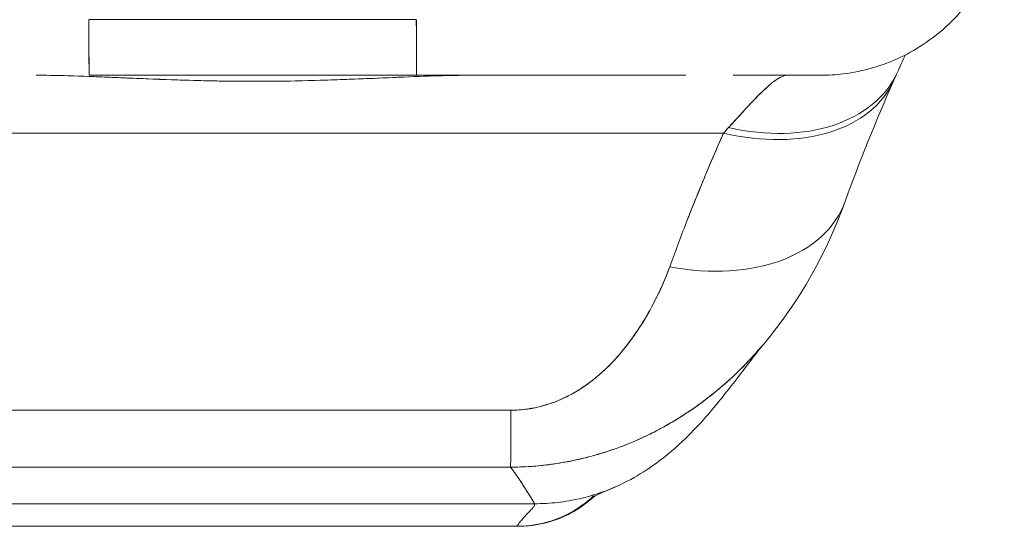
# Model space of a CAD drawing. Header units: inches. Extents: x 14 to 326, y 10 to 205.
# Tile 41 of 107: x 110.457 to 111.498, y 185.409 to 185.945. Entities that reach past the tile are written whole.
import ezdxf

# ---------------------------------------------------------------- set-up
doc = ezdxf.new("R2010")
doc.units = ezdxf.units.IN
doc.header["$LTSCALE"] = 20
doc.header["$MEASUREMENT"] = 0
doc.layers.add('Visible (ANSI)', color=7, linetype='Continuous', lineweight=5)
doc.layers.add('Visible Narrow (ANSI)', color=7, linetype='Continuous', lineweight=5)

msp = doc.modelspace()

# ---------------------------------------------------------------- linework, layer by layer
at = {"layer": 'Visible (ANSI)'}
for p, q in [((110.5298, 185.9447), (110.8761, 185.9447)), ((110.4744, 185.8859), (110.4744, 185.8859)), ((110.4745, 185.8859), (110.4745, 185.8859)), ((110.5251, 185.8848), (110.5251, 185.8848)), ((110.53, 185.8859), (110.8763, 185.8859)), ((110.53, 185.8859), (110.8763, 185.8859)), ((110.5401, 185.8842), (110.5401, 185.8842)), ((110.5401, 185.8842), (110.5401, 185.8842)), ((110.8729, 185.8843), (110.8729, 185.8844)), ((110.8729, 185.8844), (110.8729, 185.8843)), ((110.8885, 185.8849), (110.8885, 185.885)), ((110.9674, 185.8859), (110.9674, 185.8859)), ((110.9674, 185.8859), (110.9674, 185.8859)), ((110.2082, 185.8246), (111.201, 185.8246)), ((111.201, 185.8246), (110.2082, 185.8246)), ((111.1008, 185.6027), (111.1008, 185.6027)), ((110.4105, 185.4325), (111.001, 185.4325)), ((111.001, 185.4325), (110.4105, 185.4325)), ((110.4315, 185.4086), (110.9826, 185.4086)), ((110.9826, 185.4086), (110.4315, 185.4086)), ((110.9826, 185.4086), (110.9835, 185.4086)), ((110.9847, 185.4086), (110.9863, 185.4086))]:
    msp.add_line(p, q, dxfattribs=at)
msp.add_arc((110.9838, 185.5267), 0.1181, 270.0009, 313.4947, dxfattribs=at)
for centre, major_axis, ratio, start_param, end_param in [((110.53, 186.0827), (0, -0.1968), 0.001273, 5.489718, 6.283188), ((110.53, 186.0827), (0, -0.1969), 0.001127, 5.489535, 6.282927), ((110.8763, 186.0827), (0, -0.1968), 0.001273, 5.489716, 6.283443), ((110.8763, 186.0827), (0, -0.1969), 0.00142, 5.489535, 6.283185), ((111.2065, 185.9719), (0.1785, -0.0829), 0.684057, 5.01902, 6.283183), ((111.2065, 185.9719), (0.1785, -0.0829), 0.684057, 5.01902, 6.283183), ((111.2011, 185.9602), (0.1801, -0.0794), 0.656322, 4.992863, 6.283186), ((111.2011, 185.9602), (0.1801, -0.0794), 0.656322, 4.992864, 6.283186), ((111.2689, 186.0827), (0, -0.1968), 0.993297, 6.283183, 6.285722), ((111.2011, 185.9602), (0.1802, -0.0793), 0.656324, 0.034315, 0.03433), ((111.2364, 185.6204), (0.0881, 0.2613), 0.477382, 0.813153, 0.848866), ((111.2362, 185.6204), (0.0882, 0.2613), 0.476896, 0.813428, 0.849137), ((111.1443, 185.8188), (0.1852, -0.0666), 0.666643, 4.94676, 6.283183), ((111.1443, 185.8188), (0.1852, -0.0666), 0.666643, 4.94676, 6.283183), ((110.9764, 185.667), (-0.0006, -0.1968), 0.001649, 0.10317, 0.811034), ((110.9764, 185.667), (-0.0006, -0.1968), 0.001649, 0.10317, 0.811034), ((110.9863, 186.4601), (0, -1.0515), 0.001269, 0.347449, 0.347452), ((110.9826, 185.5267), (0, -0.1181), 0.999999, 0, 0.750369), ((110.9863, 186.4598), (0, -1.0512), 0.001274, 0.010238, 0.010406), ((110.9863, 186.4598), (0, -1.0512), 0.001274, 0, 0.006743)]:
    msp.add_ellipse(centre, major_axis=major_axis, ratio=ratio, start_param=start_param, end_param=end_param, dxfattribs=at)
for points, knots in [([(111.498, 186.0509), (111.4946, 186.0299), (111.4876, 186.0092), (111.4678, 185.972), (111.4549, 185.9549), (111.4247, 185.926), (111.407, 185.9138), (111.3692, 185.8959), (111.3486, 185.8899), (111.3199, 185.8864), (111.3118, 185.8859), (111.3037, 185.8859)], [0, 0, 0, 0, 0.1620878, 0.1620878, 0.3213066, 0.3213066, 0.4806283, 0.4806283, 0.6399463, 0.6399463, 0.7014412, 0.7014412, 0.7014412, 0.7014412]), ([(110.935, 185.8859), (110.9096, 185.8859), (110.8822, 185.8848), (110.852, 185.8835), (110.8217, 185.8822), (110.7886, 185.8808), (110.7552, 185.88), (110.7218, 185.8793), (110.688, 185.8793), (110.6546, 185.88), (110.6211, 185.8808), (110.5879, 185.8822), (110.5575, 185.8835), (110.5271, 185.8847), (110.4995, 185.8859), (110.4739, 185.8859)], [0, 0, 0, 0, 0.2, 0.2, 0.2, 0.4, 0.4, 0.4, 0.6, 0.6, 0.6, 0.8, 0.8, 0.8, 1, 1, 1, 1]), ([(110.935, 185.8859), (110.9344, 185.8859), (110.9339, 185.8859), (110.9333, 185.8859), (110.9223, 185.8858), (110.9109, 185.8856), (110.8991, 185.8853), (110.8858, 185.8849), (110.872, 185.8844), (110.8575, 185.8837), (110.8556, 185.8837), (110.8538, 185.8836), (110.8519, 185.8835), (110.8382, 185.8829), (110.8239, 185.8823), (110.8092, 185.8817), (110.7916, 185.881), (110.7736, 185.8805), (110.7555, 185.8801), (110.7553, 185.88), (110.7551, 185.88), (110.7549, 185.88), (110.7361, 185.8796), (110.7173, 185.8794), (110.6985, 185.8795), (110.6838, 185.8795), (110.6691, 185.8797), (110.6545, 185.88), (110.6497, 185.8801), (110.645, 185.8802), (110.6403, 185.8804), (110.6209, 185.8809), (110.6018, 185.8816), (110.5833, 185.8824), (110.5746, 185.8827), (110.5659, 185.8831), (110.5575, 185.8835), (110.5483, 185.8839), (110.5393, 185.8843), (110.5306, 185.8846), (110.5147, 185.8852), (110.4996, 185.8856), (110.4852, 185.8858), (110.4814, 185.8858), (110.4776, 185.8859), (110.4739, 185.8859)], [0, 0, 0, 0, 0.004325, 0.004325, 0.004325, 0.090849, 0.090849, 0.090849, 0.187661, 0.187661, 0.187661, 0.2, 0.2, 0.2, 0.290523, 0.290523, 0.290523, 0.398627, 0.398627, 0.398627, 0.4, 0.4, 0.4, 0.512246, 0.512246, 0.512246, 0.6, 0.6, 0.6, 0.628359, 0.628359, 0.628359, 0.744718, 0.744718, 0.744718, 0.8, 0.8, 0.8, 0.860782, 0.860782, 0.860782, 0.970989, 0.970989, 0.970989, 1, 1, 1, 1]), ([(111.1517, 185.8859), (111.135, 185.8859), (111.1176, 185.8859), (111.0996, 185.8859), (111.0762, 185.8859), (111.0519, 185.8859), (111.0271, 185.8859), (111.0023, 185.8859), (110.9771, 185.8859), (110.9519, 185.8859), (110.9267, 185.8859), (110.9015, 185.8859), (110.8763, 185.8859)], [0.5292078, 0.5292078, 0.5292078, 0.5292078, 0.625, 0.625, 0.625, 0.75, 0.75, 0.75, 0.875, 0.875, 0.875, 1, 1, 1, 1]), ([(111.1517, 185.8859), (111.1491, 185.8859), (111.1464, 185.8859), (111.1437, 185.8859), (111.1313, 185.8859), (111.1181, 185.8859), (111.1042, 185.8859), (111.0928, 185.8859), (111.0809, 185.8859), (111.0686, 185.8859), (111.0675, 185.8859), (111.0664, 185.8859), (111.0653, 185.8859), (111.0532, 185.8859), (111.0407, 185.8859), (111.0279, 185.8859), (111.0164, 185.8859), (111.0047, 185.8859), (110.9927, 185.8859), (110.9819, 185.8859), (110.9709, 185.8859), (110.9597, 185.8859), (110.9497, 185.8859), (110.9396, 185.8859), (110.9294, 185.8859), (110.9201, 185.8859), (110.9108, 185.8859), (110.9015, 185.8859), (110.8931, 185.8859), (110.8847, 185.8859), (110.8763, 185.8859)], [0.6183551, 0.6183551, 0.6183551, 0.6183551, 0.6321971, 0.6321971, 0.6321971, 0.6967567, 0.6967567, 0.6967567, 0.75, 0.75, 0.75, 0.7548437, 0.7548437, 0.7548437, 0.8069275, 0.8069275, 0.8069275, 0.8537124, 0.8537124, 0.8537124, 0.8960309, 0.8960309, 0.8960309, 0.9341897, 0.9341897, 0.9341897, 0.9687962, 0.9687962, 0.9687962, 1, 1, 1, 1]), ([(111.2063, 185.8305), (111.2166, 185.8419), (111.2259, 185.852), (111.2338, 185.8603), (111.2418, 185.8686), (111.2486, 185.8751), (111.2544, 185.8794), (111.2602, 185.8837), (111.2651, 185.8859), (111.2689, 185.8859)], [0, 0, 0, 0, 0.333333, 0.333333, 0.333333, 0.666667, 0.666667, 0.666667, 1, 1, 1, 1]), ([(111.2063, 185.8305), (111.2081, 185.8324), (111.2099, 185.8344), (111.2117, 185.8363), (111.2138, 185.8386), (111.2159, 185.8409), (111.218, 185.8432), (111.2202, 185.8456), (111.2223, 185.8479), (111.2244, 185.8502), (111.2266, 185.8526), (111.2288, 185.855), (111.231, 185.8573), (111.2333, 185.8598), (111.2356, 185.8622), (111.2378, 185.8644), (111.2403, 185.8669), (111.2426, 185.8692), (111.2449, 185.8713), (111.2475, 185.8737), (111.2499, 185.8758), (111.2522, 185.8777), (111.2548, 185.8797), (111.2572, 185.8814), (111.2594, 185.8827), (111.262, 185.8842), (111.2643, 185.8852), (111.2665, 185.8856), (111.2673, 185.8858), (111.2681, 185.8859), (111.2689, 185.8859)], [0, 0, 0, 0, 0.060949, 0.060949, 0.060949, 0.135639, 0.135639, 0.135639, 0.215708, 0.215708, 0.215708, 0.303486, 0.303486, 0.303486, 0.401292, 0.401292, 0.401292, 0.511372, 0.511372, 0.511372, 0.635855, 0.635855, 0.635855, 0.776826, 0.776826, 0.776826, 0.936006, 0.936006, 0.936006, 1, 1, 1, 1]), ([(111.3034, 185.8859), (111.3034, 185.8859), (111.3016, 185.8859), (111.2979, 185.8859), (111.2925, 185.8859), (111.2829, 185.8859), (111.2704, 185.8859), (111.2579, 185.8859), (111.2425, 185.8859), (111.225, 185.8859), (111.2205, 185.8859), (111.2159, 185.8859), (111.2112, 185.8859)], [0.0403195, 0.0403195, 0.0403195, 0.0403195, 0.125, 0.125, 0.125, 0.25, 0.25, 0.25, 0.375, 0.375, 0.375, 0.4068085, 0.4068085, 0.4068085, 0.4068085]), ([(111.3037, 185.8859), (111.3037, 185.8859), (111.3037, 185.8859), (111.3037, 185.8859), (111.3035, 185.8859), (111.3031, 185.8859), (111.3024, 185.8859), (111.3017, 185.8859), (111.3006, 185.8859), (111.2992, 185.8859), (111.2977, 185.8859), (111.2957, 185.8859), (111.2934, 185.8859), (111.2916, 185.8859), (111.2896, 185.8859), (111.2874, 185.8859), (111.2863, 185.8859), (111.2851, 185.8859), (111.2839, 185.8859), (111.2798, 185.8859), (111.275, 185.8859), (111.2695, 185.8859), (111.2635, 185.8859), (111.2566, 185.8859), (111.2488, 185.8859), (111.2402, 185.8859), (111.2305, 185.8859), (111.2197, 185.8859), (111.217, 185.8859), (111.2141, 185.8859), (111.2112, 185.8859), (111.2112, 185.8859), (111.2112, 185.8859), (111.2112, 185.8859)], [0.0579635, 0.0579635, 0.0579635, 0.0579635, 0.0726129, 0.0726129, 0.0726129, 0.1144497, 0.1144497, 0.1144497, 0.1606602, 0.1606602, 0.1606602, 0.2119001, 0.2119001, 0.2119001, 0.25, 0.25, 0.25, 0.2689092, 0.2689092, 0.2689092, 0.3323089, 0.3323089, 0.3323089, 0.4025896, 0.4025896, 0.4025896, 0.4800993, 0.4800993, 0.4800993, 0.5, 0.5, 0.5, 0.5000002, 0.5000002, 0.5000002, 0.5000002]), ([(111.1442, 185.6833), (111.1497, 185.6986), (111.1555, 185.714), (111.1615, 185.7296), (111.1623, 185.7316), (111.1631, 185.7336), (111.1638, 185.7356), (111.1692, 185.7492), (111.1747, 185.763), (111.1804, 185.7768), (111.1817, 185.7798), (111.183, 185.7829), (111.1843, 185.786), (111.1897, 185.7988), (111.1952, 185.8117), (111.201, 185.8246)], [0, 0, 0, 0, 0.333333, 0.333333, 0.333333, 0.376093, 0.376093, 0.376093, 0.666667, 0.666667, 0.666667, 0.731304, 0.731304, 0.731304, 1, 1, 1, 1]), ([(111.1442, 185.6833), (111.1497, 185.6986), (111.1554, 185.714), (111.1615, 185.7296), (111.1675, 185.7452), (111.1739, 185.7609), (111.1804, 185.7767), (111.187, 185.7926), (111.1939, 185.8085), (111.201, 185.8246)], [0, 0, 0, 0, 0.333333, 0.333333, 0.333333, 0.666667, 0.666667, 0.666667, 1, 1, 1, 1]), ([(110.9762, 185.5314), (110.979, 185.5314), (110.9818, 185.5315), (110.9847, 185.5317), (110.9877, 185.5319), (110.9907, 185.5323), (110.9938, 185.5327), (110.997, 185.5332), (111.0003, 185.5338), (111.0035, 185.5345), (111.007, 185.5353), (111.0105, 185.5362), (111.0139, 185.5373), (111.0177, 185.5384), (111.0213, 185.5397), (111.025, 185.5412), (111.0279, 185.5424), (111.0308, 185.5437), (111.0337, 185.5451), (111.0347, 185.5455), (111.0356, 185.546), (111.0366, 185.5465), (111.0408, 185.5486), (111.0448, 185.5509), (111.0487, 185.5534), (111.0531, 185.5561), (111.0573, 185.559), (111.0613, 185.5622), (111.0657, 185.5656), (111.07, 185.5692), (111.0741, 185.5731), (111.0767, 185.5755), (111.0793, 185.5779), (111.0818, 185.5805), (111.0836, 185.5824), (111.0854, 185.5843), (111.0872, 185.5863), (111.0918, 185.5913), (111.0962, 185.5966), (111.1003, 185.6021), (111.105, 185.6082), (111.1093, 185.6145), (111.1135, 185.6209), (111.1179, 185.628), (111.1221, 185.6352), (111.126, 185.6425), (111.1299, 185.6497), (111.1334, 185.6571), (111.1367, 185.6644), (111.1394, 185.6707), (111.1419, 185.677), (111.1442, 185.6833)], [0, 0, 0, 0, 0.036619, 0.036619, 0.036619, 0.07542, 0.07542, 0.07542, 0.116832, 0.116832, 0.116832, 0.161518, 0.161518, 0.161518, 0.2101, 0.2101, 0.2101, 0.25, 0.25, 0.25, 0.263174, 0.263174, 0.263174, 0.321517, 0.321517, 0.321517, 0.385689, 0.385689, 0.385689, 0.455959, 0.455959, 0.455959, 0.5, 0.5, 0.5, 0.532725, 0.532725, 0.532725, 0.617421, 0.617421, 0.617421, 0.711301, 0.711301, 0.711301, 0.813465, 0.813465, 0.813465, 0.914177, 0.914177, 0.914177, 1, 1, 1, 1]), ([(110.9762, 185.5314), (110.9851, 185.5313), (110.9941, 185.5323), (111.0034, 185.5345), (111.0128, 185.5366), (111.0224, 185.5398), (111.0319, 185.5442), (111.0413, 185.5486), (111.0506, 185.5542), (111.0594, 185.5608), (111.0682, 185.5674), (111.0767, 185.575), (111.0847, 185.5835), (111.0927, 185.5921), (111.1002, 185.6015), (111.1073, 185.6118), (111.1145, 185.622), (111.1212, 185.633), (111.1273, 185.645), (111.1335, 185.6569), (111.1391, 185.6696), (111.1442, 185.6833)], [0, 0, 0, 0, 0.142857, 0.142857, 0.142857, 0.285714, 0.285714, 0.285714, 0.428571, 0.428571, 0.428571, 0.571429, 0.571429, 0.571429, 0.714286, 0.714286, 0.714286, 0.857143, 0.857143, 0.857143, 1, 1, 1, 1]), ([(111.2435, 185.6015), (111.2397, 185.597), (111.2359, 185.5926), (111.2319, 185.5883), (111.2229, 185.5784), (111.2136, 185.5693), (111.2039, 185.5607), (111.2004, 185.5576), (111.1968, 185.5545), (111.1932, 185.5516), (111.1874, 185.5467), (111.1814, 185.5421), (111.1753, 185.5377), (111.166, 185.5309), (111.1564, 185.5247), (111.1467, 185.5189), (111.1395, 185.5146), (111.1322, 185.5107), (111.1248, 185.507), (111.1228, 185.506), (111.1208, 185.505), (111.1188, 185.5041), (111.1099, 185.4998), (111.1009, 185.496), (111.0918, 185.4926), (111.0833, 185.4895), (111.0748, 185.4866), (111.0662, 185.4842), (111.0612, 185.4827), (111.0561, 185.4814), (111.0511, 185.4802), (111.048, 185.4795), (111.045, 185.4788), (111.0419, 185.4782), (111.0343, 185.4766), (111.0266, 185.4752), (111.0189, 185.4742), (111.0116, 185.4732), (111.0042, 185.4724), (110.9969, 185.4719), (110.9899, 185.4715), (110.9828, 185.4712), (110.9758, 185.4712)], [0.3635629, 0.3635629, 0.3635629, 0.3635629, 0.3964464, 0.3964464, 0.3964464, 0.4722816, 0.4722816, 0.4722816, 0.5, 0.5, 0.5, 0.5453322, 0.5453322, 0.5453322, 0.6149297, 0.6149297, 0.6149297, 0.6666667, 0.6666667, 0.6666667, 0.6805788, 0.6805788, 0.6805788, 0.7421126, 0.7421126, 0.7421126, 0.7996722, 0.7996722, 0.7996722, 0.8333333, 0.8333333, 0.8333333, 0.8535882, 0.8535882, 0.8535882, 0.904523, 0.904523, 0.904523, 0.9531866, 0.9531866, 0.9531866, 1, 1, 1, 1]), ([(110.9758, 185.4712), (110.9858, 185.4712), (110.9958, 185.4717), (111.0058, 185.4727), (111.0158, 185.4736), (111.0259, 185.4751), (111.036, 185.477), (111.041, 185.4779), (111.0459, 185.479), (111.0508, 185.4801), (111.056, 185.4814), (111.0612, 185.4827), (111.0664, 185.4842), (111.0716, 185.4857), (111.0767, 185.4873), (111.0818, 185.4891), (111.0868, 185.4908), (111.0918, 185.4926), (111.0967, 185.4945), (111.1061, 185.4982), (111.1153, 185.5023), (111.1244, 185.5068), (111.1252, 185.5072), (111.1259, 185.5076), (111.1267, 185.5079), (111.1366, 185.513), (111.1464, 185.5185), (111.1559, 185.5246), (111.1656, 185.5306), (111.175, 185.5372), (111.1842, 185.5444), (111.1871, 185.5466), (111.19, 185.5489), (111.1929, 185.5513), (111.1991, 185.5564), (111.2052, 185.5617), (111.2112, 185.5673), (111.2199, 185.5755), (111.2283, 185.5841), (111.2365, 185.5934), (111.2375, 185.5945), (111.2386, 185.5957), (111.2396, 185.5968), (111.2409, 185.5984), (111.2422, 185.5999), (111.2435, 185.6015)], [0, 0, 0, 0, 0.0665991, 0.0665991, 0.0665991, 0.1337495, 0.1337495, 0.1337495, 0.1666667, 0.1666667, 0.1666667, 0.2014737, 0.2014737, 0.2014737, 0.235929, 0.235929, 0.235929, 0.2697581, 0.2697581, 0.2697581, 0.3333333, 0.3333333, 0.3333333, 0.3386445, 0.3386445, 0.3386445, 0.4081294, 0.4081294, 0.4081294, 0.4779605, 0.4779605, 0.4779605, 0.5, 0.5, 0.5, 0.5478044, 0.5478044, 0.5478044, 0.6171578, 0.6171578, 0.6171578, 0.6257679, 0.6257679, 0.6257679, 0.6371648, 0.6371648, 0.6371648, 0.6371648]), ([(111.2436, 185.6015), (111.2364, 185.593), (111.2218, 185.5731), (111.1928, 185.5364), (111.1819, 185.5228), (111.1586, 185.4992), (111.1494, 185.4904), (111.1312, 185.4762), (111.1242, 185.4711), (111.1079, 185.4608), (111.0984, 185.4556), (111.0877, 185.4508)], [0, 0, 0, 0, 0.75535, 0.75535, 1.132632, 1.132632, 1.329583, 1.329583, 1.433021, 1.433021, 1.540212, 1.540212, 1.540212, 1.540212]), ([(110.4337, 185.5314), (110.4934, 185.5314), (110.5533, 185.5314), (110.6139, 185.5314), (110.6745, 185.5314), (110.7357, 185.5314), (110.7963, 185.5314), (110.8568, 185.5314), (110.9166, 185.5314), (110.9762, 185.5314)], [0, 0, 0, 0, 0.333333, 0.333333, 0.333333, 0.666667, 0.666667, 0.666667, 1, 1, 1, 1]), ([(110.9758, 185.4712), (110.9319, 185.4714), (110.8878, 185.4713), (110.8437, 185.4713), (110.7975, 185.4712), (110.7513, 185.4712), (110.705, 185.4712), (110.6587, 185.4712), (110.6125, 185.4713), (110.5664, 185.4713), (110.5521, 185.4713), (110.5378, 185.4713), (110.5235, 185.4713), (110.4937, 185.4713), (110.464, 185.4713), (110.4344, 185.4712)], [0, 0, 0, 0, 0.24471, 0.24471, 0.24471, 0.500303, 0.500303, 0.500303, 0.755735, 0.755735, 0.755735, 0.834924, 0.834924, 0.834924, 1, 1, 1, 1]), ([(110.4344, 185.4712), (110.4603, 185.4713), (110.4862, 185.4713), (110.5123, 185.4713), (110.5379, 185.4713), (110.5636, 185.4713), (110.5896, 185.4713), (110.5972, 185.4712), (110.6049, 185.4712), (110.6125, 185.4712), (110.6304, 185.4712), (110.6485, 185.4712), (110.6666, 185.4712), (110.6922, 185.4712), (110.7179, 185.4712), (110.7436, 185.4712), (110.7612, 185.4712), (110.7788, 185.4712), (110.7962, 185.4712), (110.8044, 185.4712), (110.8125, 185.4712), (110.8206, 185.4713), (110.8466, 185.4713), (110.8723, 185.4713), (110.8979, 185.4713), (110.924, 185.4713), (110.9499, 185.4713), (110.9758, 185.4712)], [0, 0, 0, 0, 0.146953, 0.146953, 0.146953, 0.291147, 0.291147, 0.291147, 0.333333, 0.333333, 0.333333, 0.431915, 0.431915, 0.431915, 0.570999, 0.570999, 0.570999, 0.666667, 0.666667, 0.666667, 0.711352, 0.711352, 0.711352, 0.854594, 0.854594, 0.854594, 1, 1, 1, 1]), ([(111.001, 185.4325), (111.0008, 185.433), (111.0002, 185.4341), (110.9993, 185.4358), (110.9983, 185.4374), (110.997, 185.4395), (110.9954, 185.4421), (110.9938, 185.4447), (110.9919, 185.4477), (110.9897, 185.451), (110.9876, 185.4543), (110.9852, 185.458), (110.9826, 185.4617), (110.9805, 185.4648), (110.9782, 185.468), (110.9758, 185.4712)], [0, 0, 0, 0, 0.207436, 0.207436, 0.207436, 0.414872, 0.414872, 0.414872, 0.622309, 0.622309, 0.622309, 0.829745, 0.829745, 0.829745, 1, 1, 1, 1]), ([(110.9758, 185.4712), (110.9793, 185.4665), (110.9825, 185.4619), (110.9855, 185.4575), (110.9884, 185.4531), (110.991, 185.449), (110.9933, 185.4455), (110.9955, 185.442), (110.9973, 185.4391), (110.9986, 185.4368), (111, 185.4346), (111.0008, 185.4331), (111.001, 185.4325)], [0, 0, 0, 0, 0.249407, 0.249407, 0.249407, 0.499604, 0.499604, 0.499604, 0.749802, 0.749802, 0.749802, 1, 1, 1, 1]), ([(111.001, 185.4325), (111.0096, 185.4325), (111.0261, 185.4335), (111.049, 185.4375), (111.0696, 185.4434), (111.082, 185.4483), (111.0877, 185.4508)], [0, 0, 0, 0, 0.0666667, 0.1333333, 0.2, 0.2606299, 0.2606299, 0.2606299, 0.2606299]), ([(111.0877, 185.4508), (111.082, 185.4483), (111.0761, 185.4459), (111.0699, 185.4438), (111.0631, 185.4415), (111.0561, 185.4395), (111.0487, 185.4378), (111.0414, 185.4362), (111.0338, 185.4348), (111.0258, 185.4339), (111.0179, 185.433), (111.0096, 185.4325), (111.001, 185.4325)], [0.7393701, 0.7393701, 0.7393701, 0.7393701, 0.8, 0.8, 0.8, 0.8666667, 0.8666667, 0.8666667, 0.9333333, 0.9333333, 0.9333333, 1, 1, 1, 1]), ([(111.0877, 185.4508), (111.0598, 185.4383), (111.0631, 185.4405), (111.0626, 185.4402), (111.0626, 185.4401), (111.0626, 185.4401)], [0, 0, 0, 0, 1.308758, 1.308758, 1.58172, 1.58172, 1.58172, 1.58172]), ([(111.0632, 185.4403), (111.0623, 185.4395), (111.0615, 185.4388), (111.0606, 185.438), (111.0579, 185.4356), (111.055, 185.4333), (111.0519, 185.4311), (111.0488, 185.4288), (111.0455, 185.4266), (111.0419, 185.4245), (111.0383, 185.4224), (111.0344, 185.4204), (111.0302, 185.4186), (111.026, 185.4167), (111.0214, 185.415), (111.0165, 185.4136), (111.0116, 185.4121), (111.0064, 185.4109), (111.0007, 185.41), (110.9951, 185.4091), (110.9891, 185.4086), (110.9826, 185.4086)], [0.5780787, 0.5780787, 0.5780787, 0.5780787, 0.6, 0.6, 0.6, 0.6666667, 0.6666667, 0.6666667, 0.7333333, 0.7333333, 0.7333333, 0.8, 0.8, 0.8, 0.8666667, 0.8666667, 0.8666667, 0.9333333, 0.9333333, 0.9333333, 1, 1, 1, 1]), ([(110.9826, 185.4086), (110.9826, 185.4086), (110.9829, 185.4091), (110.9834, 185.4099), (110.984, 185.4107), (110.9847, 185.4118), (110.9857, 185.413), (110.9866, 185.4142), (110.9877, 185.4156), (110.9889, 185.417), (110.9901, 185.4184), (110.9914, 185.4198), (110.9926, 185.4211), (110.9938, 185.4224), (110.9951, 185.4236), (110.9962, 185.4247), (110.9973, 185.4259), (110.9983, 185.4269), (110.9991, 185.4278), (110.9999, 185.4287), (111.0006, 185.4295), (111.0009, 185.4302), (111.0013, 185.431), (111.0013, 185.4317), (111.001, 185.4325)], [0, 0, 0, 0, 0.125, 0.125, 0.125, 0.25, 0.25, 0.25, 0.375, 0.375, 0.375, 0.5, 0.5, 0.5, 0.625, 0.625, 0.625, 0.75, 0.75, 0.75, 0.875, 0.875, 0.875, 1, 1, 1, 1]), ([(111.001, 185.4325), (111.0013, 185.4317), (111.0013, 185.431), (111.0009, 185.4302), (111.0006, 185.4295), (110.9999, 185.4287), (110.9991, 185.4278), (110.9983, 185.4269), (110.9973, 185.4259), (110.9962, 185.4247), (110.9951, 185.4236), (110.9938, 185.4224), (110.9926, 185.4211), (110.9914, 185.4198), (110.9901, 185.4184), (110.9889, 185.417), (110.9877, 185.4156), (110.9866, 185.4142), (110.9857, 185.413), (110.9847, 185.4118), (110.984, 185.4107), (110.9834, 185.4099), (110.9829, 185.4091), (110.9826, 185.4086), (110.9826, 185.4086)], [0, 0, 0, 0, 0.125, 0.125, 0.125, 0.25, 0.25, 0.25, 0.375, 0.375, 0.375, 0.5, 0.5, 0.5, 0.625, 0.625, 0.625, 0.75, 0.75, 0.75, 0.875, 0.875, 0.875, 1, 1, 1, 1])]:
    msp.add_open_spline(points, degree=3, knots=knots, dxfattribs=at)
for points in [[(111.3935, 185.9075), (111.3908, 185.9017), (111.388, 185.8955), (111.385, 185.889)], [(111.385, 185.889), (111.3838, 185.8864), (111.3825, 185.8837), (111.3813, 185.8808)], [(110.544, 185.884), (110.544, 185.884), (110.544, 185.884), (110.544, 185.884)], [(110.5441, 185.884), (110.5441, 185.884), (110.5441, 185.884), (110.5441, 185.884)], [(110.8689, 185.8842), (110.8689, 185.8842), (110.8689, 185.8842), (110.8689, 185.8842)], [(110.8689, 185.8842), (110.8689, 185.8842), (110.8689, 185.8842), (110.8689, 185.8842)], [(111.1045, 185.8859), (111.1045, 185.8859), (111.1045, 185.8859), (111.1045, 185.8859)], [(111.1054, 185.8859), (111.1054, 185.8859), (111.1054, 185.8859), (111.1054, 185.8859)], [(111.161, 185.8859), (111.158, 185.8859), (111.1548, 185.8859), (111.1517, 185.8859)], [(111.3037, 185.8859), (111.3036, 185.8859), (111.3035, 185.8859), (111.3034, 185.8859)], [(111.3813, 185.8808), (111.3623, 185.8377), (111.345, 185.7952), (111.3296, 185.7522)], [(111.3606, 185.8519), (111.3606, 185.8519), (111.3606, 185.8519), (111.3606, 185.8519)], [(111.3296, 185.7522), (111.3103, 185.6985), (111.2822, 185.6474), (111.2435, 185.6015)], [(111.1049, 185.6083), (111.1049, 185.6083), (111.1049, 185.6083), (111.1049, 185.6083)]]:
    msp.add_open_spline(points, degree=3, dxfattribs=at)
at = {"layer": 'Visible Narrow (ANSI)'}
for points in [[(110.5441, 185.884), (110.5441, 185.884), (110.5441, 185.884), (110.5441, 185.884)], [(110.8689, 185.8842), (110.8689, 185.8842), (110.8689, 185.8842), (110.8689, 185.8842)]]:
    msp.add_open_spline(points, degree=3, dxfattribs=at)

doc.saveas('drawing.dxf')
